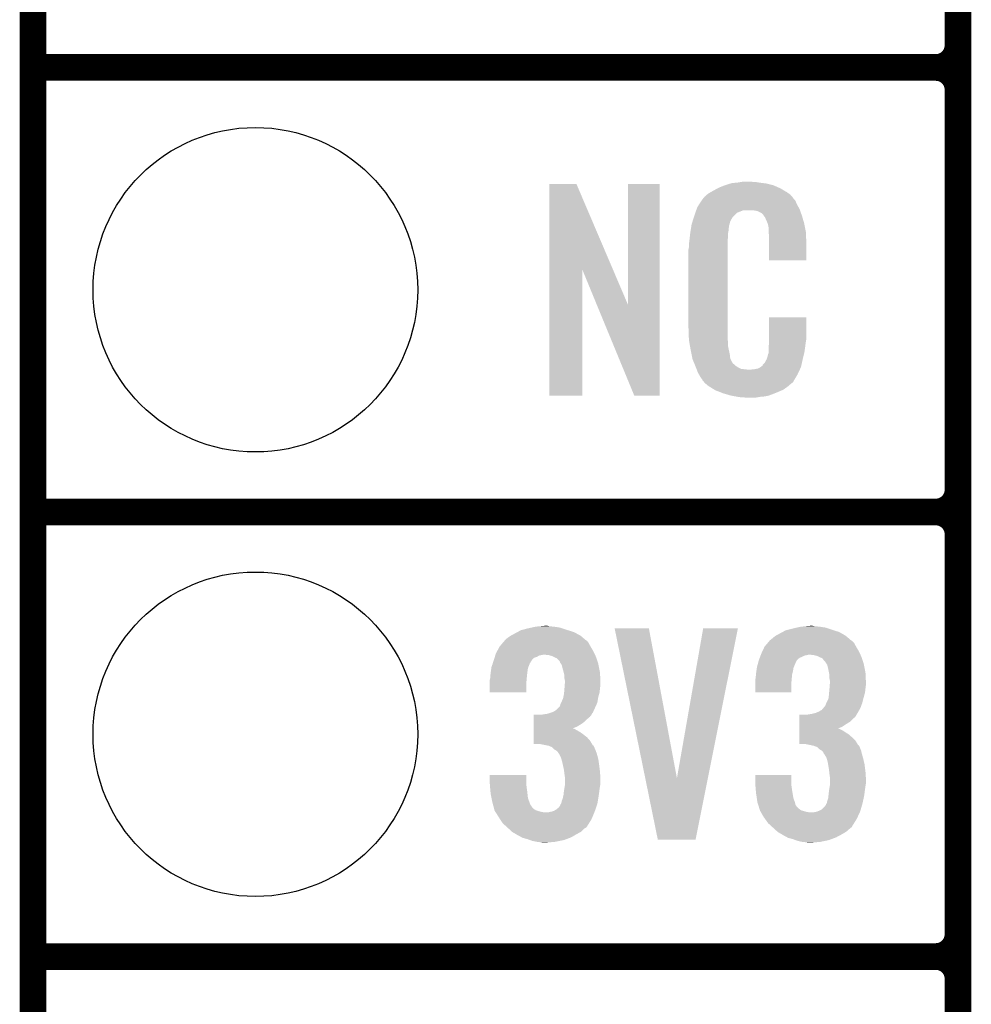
# Model space of a CAD drawing. Extents: x -0.05 to 0.95, y -0.15 to 1.54.
# Tile 2 of 35: x -0.05 to 0.16, y 0.04 to 0.26. Entities that reach past the tile are written whole.
import ezdxf

# ---------------------------------------------------------------- set-up
doc = ezdxf.new("R2010")
doc.units = 0
doc.layers.get('0').update_dxf_attribs({"linetype": 'CONTINUOUS'})
for name, color, linetype in [('STEP_DOWN_13_CLICK_V101_GKO', 5, 'CONTINUOUS'), ('STEP_DOWN_13_CLICK_V101_GTO', 14, 'CONTINUOUS'), ('STEP_DOWN_13_CLICK_V101_GTS', 12, 'CONTINUOUS')]:
    doc.layers.add(name, color=color, linetype=linetype)

# ---------------------------------------------------------------- blocks, each defined once
blk = doc.blocks.new('ROUND_36')
blk.add_circle((0, 0), 0.0365)

msp = doc.modelspace()

# ---------------------------------------------------------------- linework, layer by layer
at = {"layer": 'STEP_DOWN_13_CLICK_V101_GKO', "const_width": 0.006}
msp.add_lwpolyline([(-0.05, -0.15), (-0.05, 1.45)], dxfattribs=at)
at = {"layer": 'STEP_DOWN_13_CLICK_V101_GTO', "const_width": 0.006}
for points in [[(0.158, -0.022), (0.158, 0.722)], [(0.158, 0.255), (0.158, 0.345)], [(-0.05, 0.25), (0.153, 0.25)], [(-0.05, 0.25), (0.153, 0.25)], [(0.158, 0.155), (0.158, 0.245)], [(-0.05, 0.15), (0.153, 0.15)], [(-0.05, 0.15), (0.153, 0.15)], [(0.158, 0.055), (0.158, 0.145)], [(-0.05, 0.05), (0.153, 0.05)], [(-0.05, 0.05), (0.153, 0.05)]]:
    msp.add_lwpolyline(points, dxfattribs=at)
for points in [[(0.153, 0.25, 0.414214), (0.158, 0.255)], [(0.158, 0.245, 0.414214), (0.153, 0.25)], [(0.158, 0.245, 0.414214), (0.153, 0.25)], [(0.153, 0.15, 0.414214), (0.158, 0.155)], [(0.158, 0.145, 0.414214), (0.153, 0.15)], [(0.158, 0.145, 0.414214), (0.153, 0.15)], [(0.153, 0.05, 0.414214), (0.158, 0.055)], [(0.158, 0.045, 0.414214), (0.153, 0.05)], [(0.158, 0.045, 0.414214), (0.153, 0.05)]]:
    msp.add_lwpolyline(points, format="xyb", dxfattribs=at)
at = {"layer": 'STEP_DOWN_13_CLICK_V101_GTO'}
for points in [[(0.0661, 0.2046), (0.0661, 0.2238), (0.08039, 0.2046), (0.0722, 0.2238)], [(0.0661, 0.2238), (0.0661, 0.2238), (0.0722, 0.2238), (0.0661, 0.2238)], [(0.0838, 0.1966), (0.0838, 0.2238), (0.0909, 0.1966), (0.0909, 0.2238)], [(0.0838, 0.2238), (0.0838, 0.2238), (0.0909, 0.2238), (0.0838, 0.2238)], [(0.1062, 0.2237), (0.10687, 0.2239), (0.1157, 0.2237), (0.1149, 0.2239)], [(0.10687, 0.2239), (0.1072, 0.224), (0.1149, 0.2239), (0.1141, 0.224)], [(0.1072, 0.224), (0.1084, 0.2241), (0.1141, 0.224), (0.1133, 0.2241)], [(0.1084, 0.2241), (0.109, 0.2242), (0.1133, 0.2241), (0.1127, 0.2242)], [(0.109, 0.2242), (0.1096, 0.2243), (0.1121, 0.2242), (0.1116, 0.2243)], [(0.10157, 0.2214), (0.1018, 0.2216), (0.1203, 0.2214), (0.12002, 0.2216)], [(0.1018, 0.2216), (0.10231, 0.2219), (0.12002, 0.2216), (0.1196, 0.2219)], [(0.10231, 0.2219), (0.103, 0.2223), (0.1196, 0.2219), (0.11893, 0.2223)], [(0.103, 0.2223), (0.10393, 0.2228), (0.11893, 0.2223), (0.1181, 0.2228)], [(0.10393, 0.2228), (0.1043, 0.223), (0.1181, 0.2228), (0.11764, 0.223)], [(0.1043, 0.223), (0.1053, 0.2234), (0.11764, 0.223), (0.11673, 0.2234)], [(0.1053, 0.2234), (0.1056, 0.2235), (0.11673, 0.2234), (0.1165, 0.2235)], [(0.1056, 0.2235), (0.1062, 0.2237), (0.1165, 0.2235), (0.1157, 0.2237)], [(0.09979, 0.2192), (0.10037, 0.2201), (0.1218, 0.2192), (0.1214, 0.2201)], [(0.10037, 0.2201), (0.1005, 0.2203), (0.1214, 0.2201), (0.1212, 0.2203)], [(0.1005, 0.2203), (0.1006, 0.2204), (0.1212, 0.2203), (0.1211, 0.2204)], [(0.1006, 0.2204), (0.10068, 0.2205), (0.1211, 0.2204), (0.121, 0.2205)], [(0.10068, 0.2205), (0.10084, 0.2207), (0.121, 0.2205), (0.1209, 0.2207)], [(0.10084, 0.2207), (0.101, 0.2209), (0.1209, 0.2207), (0.12073, 0.2209)], [(0.101, 0.2209), (0.10157, 0.2214), (0.12073, 0.2209), (0.1203, 0.2214)], [(0.0987, 0.2166), (0.09895, 0.2173), (0.1076, 0.2166), (0.1083, 0.2173)], [(0.09895, 0.2173), (0.09915, 0.2179), (0.1083, 0.2173), (0.1098, 0.2179)], [(0.09915, 0.2179), (0.09922, 0.2181), (0.12247, 0.2179), (0.1224, 0.2181)], [(0.09915, 0.2179), (0.09915, 0.2179), (0.1098, 0.2179), (0.1117, 0.2179)], [(0.09922, 0.2181), (0.0994, 0.2186), (0.1224, 0.2181), (0.12213, 0.2186)], [(0.0994, 0.2186), (0.09979, 0.2192), (0.12213, 0.2186), (0.1218, 0.2192)], [(0.1124, 0.2178), (0.1117, 0.2179), (0.12251, 0.2178), (0.12247, 0.2179)], [(0.1129, 0.2177), (0.1124, 0.2178), (0.12254, 0.2177), (0.12251, 0.2178)], [(0.1139, 0.2172), (0.1129, 0.2177), (0.12272, 0.2172), (0.12254, 0.2177)], [(0.1141, 0.217), (0.1139, 0.2172), (0.12279, 0.217), (0.12272, 0.2172)], [(0.0981, 0.2147), (0.09832, 0.2154), (0.10661, 0.2147), (0.1068, 0.2154)], [(0.09832, 0.2154), (0.09861, 0.2163), (0.1068, 0.2154), (0.1073, 0.2163)], [(0.09861, 0.2163), (0.0987, 0.2166), (0.1073, 0.2163), (0.1076, 0.2166)], [(0.11431, 0.2167), (0.1141, 0.217), (0.1229, 0.2167), (0.12279, 0.217)], [(0.1146, 0.2163), (0.11431, 0.2167), (0.12302, 0.2163), (0.1229, 0.2167)], [(0.115, 0.2154), (0.1146, 0.2163), (0.12328, 0.2154), (0.12302, 0.2163)], [(0.11516, 0.215), (0.115, 0.2154), (0.1234, 0.215), (0.12328, 0.2154)], [(0.1152, 0.2149), (0.11516, 0.215), (0.12342, 0.2149), (0.1234, 0.215)], [(0.1153, 0.2147), (0.1152, 0.2149), (0.12346, 0.2147), (0.12342, 0.2149)], [(0.0977, 0.2119), (0.09779, 0.2127), (0.1063, 0.2119), (0.1063, 0.2127)], [(0.09779, 0.2127), (0.0978, 0.2128), (0.1063, 0.2127), (0.10632, 0.2128)], [(0.0978, 0.2128), (0.09786, 0.2132), (0.10632, 0.2128), (0.1064, 0.2132)], [(0.09786, 0.2132), (0.09794, 0.2137), (0.1064, 0.2132), (0.1064, 0.2137)], [(0.09794, 0.2137), (0.09801, 0.2141), (0.1064, 0.2137), (0.1065, 0.2141)], [(0.09801, 0.2141), (0.09804, 0.2143), (0.1065, 0.2141), (0.1065, 0.2143)], [(0.09804, 0.2143), (0.0981, 0.2147), (0.1065, 0.2143), (0.10661, 0.2147)], [(0.1153, 0.2146), (0.1153, 0.2147), (0.12348, 0.2146), (0.12346, 0.2147)], [(0.1154, 0.2141), (0.1153, 0.2146), (0.12358, 0.2141), (0.12348, 0.2146)], [(0.1154, 0.2134), (0.1154, 0.2141), (0.12372, 0.2134), (0.12358, 0.2141)], [(0.11543, 0.213), (0.1154, 0.2134), (0.1238, 0.213), (0.12372, 0.2134)], [(0.1155, 0.2121), (0.11543, 0.213), (0.12384, 0.2121), (0.1238, 0.213)], [(0.0975, 0.2103), (0.0976, 0.211), (0.1062, 0.2103), (0.1062, 0.211)], [(0.0976, 0.211), (0.09761, 0.2111), (0.1062, 0.211), (0.1062, 0.2111)], [(0.09761, 0.2111), (0.0977, 0.2119), (0.1062, 0.2111), (0.1063, 0.2119)], [(0.1155, 0.2106), (0.1155, 0.2121), (0.1239, 0.2106), (0.12384, 0.2121)], [(0.1155, 0.2066), (0.1155, 0.2106), (0.1239, 0.2066), (0.1239, 0.2106)], [(0.0974, 0.2091), (0.0975, 0.2096), (0.1062, 0.2091), (0.1062, 0.2096)], [(0.0974, 0.1914), (0.0974, 0.2091), (0.1062, 0.1914), (0.1062, 0.2091)], [(0.0975, 0.2096), (0.0975, 0.2103), (0.1062, 0.2096), (0.1062, 0.2103)], [(0.0661, 0.1762), (0.0661, 0.2046), (0.0735, 0.1762), (0.0735, 0.2046)], [(0.07679, 0.1966), (0.0735, 0.2046), (0.0838, 0.1966), (0.08039, 0.2046)], [(0.0852, 0.1762), (0.07679, 0.1966), (0.0909, 0.1762), (0.0909, 0.1966)], [(0.1155, 0.1889), (0.1155, 0.1938), (0.1239, 0.1889), (0.1239, 0.1938)], [(0.1155, 0.1938), (0.1155, 0.1938), (0.1239, 0.1938), (0.1155, 0.1938)], [(0.09749, 0.1889), (0.0974, 0.1914), (0.1062, 0.1889), (0.1062, 0.1914)], [(0.0975, 0.1887), (0.09749, 0.1889), (0.10623, 0.1887), (0.1062, 0.1889)], [(0.09759, 0.1882), (0.0975, 0.1887), (0.1063, 0.1882), (0.10623, 0.1887)], [(0.1155, 0.1883), (0.1155, 0.1889), (0.1238, 0.1883), (0.1239, 0.1889)], [(0.1155, 0.1878), (0.1155, 0.1883), (0.12373, 0.1878), (0.1238, 0.1883)], [(0.09774, 0.1873), (0.09759, 0.1882), (0.1063, 0.1873), (0.1063, 0.1882)], [(0.0979, 0.1864), (0.09774, 0.1873), (0.10649, 0.1864), (0.1063, 0.1873)], [(0.0981, 0.1854), (0.0979, 0.1864), (0.1067, 0.1854), (0.10649, 0.1864)], [(0.1154, 0.187), (0.11547, 0.1876), (0.12362, 0.187), (0.1237, 0.1876)], [(0.1154, 0.1861), (0.1154, 0.187), (0.1235, 0.1861), (0.12362, 0.187)], [(0.1154, 0.1857), (0.1154, 0.1861), (0.12341, 0.1857), (0.1235, 0.1861)], [(0.11547, 0.1876), (0.1155, 0.1878), (0.1237, 0.1876), (0.12373, 0.1878)], [(0.09828, 0.1845), (0.0981, 0.1854), (0.1068, 0.1845), (0.1067, 0.1854)], [(0.0983, 0.1844), (0.09828, 0.1845), (0.10685, 0.1844), (0.1068, 0.1845)], [(0.09859, 0.1837), (0.0983, 0.1844), (0.1072, 0.1837), (0.10685, 0.1844)], [(0.1145, 0.1835), (0.115, 0.1844), (0.1229, 0.1835), (0.1231, 0.1844)], [(0.115, 0.1844), (0.1153, 0.1854), (0.1231, 0.1844), (0.12334, 0.1854)], [(0.1153, 0.1855), (0.1154, 0.1857), (0.12336, 0.1855), (0.12341, 0.1857)], [(0.1153, 0.1854), (0.1153, 0.1855), (0.12334, 0.1854), (0.12336, 0.1855)], [(0.09863, 0.1836), (0.09859, 0.1837), (0.1073, 0.1836), (0.1072, 0.1837)], [(0.09871, 0.1834), (0.09863, 0.1836), (0.1074, 0.1834), (0.1073, 0.1836)], [(0.09879, 0.1832), (0.09871, 0.1834), (0.1077, 0.1832), (0.1074, 0.1834)], [(0.09892, 0.1829), (0.09879, 0.1832), (0.108, 0.1829), (0.1077, 0.1832)], [(0.099, 0.1827), (0.09892, 0.1829), (0.1083, 0.1827), (0.108, 0.1829)], [(0.09908, 0.1825), (0.099, 0.1827), (0.1086, 0.1825), (0.1083, 0.1827)], [(0.09919, 0.1822), (0.09908, 0.1825), (0.1092, 0.1822), (0.1086, 0.1825)], [(0.09927, 0.182), (0.09919, 0.1822), (0.111, 0.182), (0.1092, 0.1822)], [(0.0995, 0.1814), (0.09927, 0.182), (0.12214, 0.1814), (0.12242, 0.182)], [(0.1114, 0.182), (0.1117, 0.1821), (0.12242, 0.182), (0.12246, 0.1821)], [(0.1121, 0.1821), (0.1131, 0.1823), (0.12246, 0.1821), (0.12256, 0.1823)], [(0.1131, 0.1823), (0.1136, 0.1826), (0.12256, 0.1823), (0.1227, 0.1826)], [(0.1136, 0.1826), (0.114, 0.1829), (0.1227, 0.1826), (0.12277, 0.1829)], [(0.1141, 0.1831), (0.1145, 0.1835), (0.12281, 0.1831), (0.1229, 0.1835)], [(0.1141, 0.1829), (0.1141, 0.1831), (0.12277, 0.1829), (0.12281, 0.1831)], [(0.09978, 0.1809), (0.0995, 0.1814), (0.1219, 0.1809), (0.12214, 0.1814)], [(0.1, 0.1805), (0.09978, 0.1809), (0.12166, 0.1805), (0.1219, 0.1809)], [(0.1004, 0.1799), (0.1, 0.1805), (0.1213, 0.1799), (0.12166, 0.1805)], [(0.1005, 0.1798), (0.1004, 0.1799), (0.12124, 0.1798), (0.1213, 0.1799)], [(0.1005, 0.1797), (0.1005, 0.1798), (0.12118, 0.1797), (0.12124, 0.1798)], [(0.10076, 0.1794), (0.1005, 0.1797), (0.121, 0.1794), (0.12118, 0.1797)], [(0.10093, 0.1792), (0.10076, 0.1794), (0.1209, 0.1792), (0.121, 0.1794)], [(0.1011, 0.179), (0.10093, 0.1792), (0.12065, 0.179), (0.1209, 0.1792)], [(0.10133, 0.1788), (0.1011, 0.179), (0.1204, 0.1788), (0.12065, 0.179)], [(0.1018, 0.1784), (0.10133, 0.1788), (0.11993, 0.1784), (0.1204, 0.1788)], [(0.10212, 0.1782), (0.1018, 0.1784), (0.1197, 0.1782), (0.11993, 0.1784)], [(0.10324, 0.1775), (0.10212, 0.1782), (0.1187, 0.1775), (0.1197, 0.1782)], [(0.1034, 0.1774), (0.10324, 0.1775), (0.11847, 0.1774), (0.1187, 0.1775)], [(0.10469, 0.1769), (0.1034, 0.1774), (0.1173, 0.1769), (0.11847, 0.1774)], [(0.1052, 0.1767), (0.10469, 0.1769), (0.11679, 0.1767), (0.1173, 0.1769)], [(0.1069, 0.1762), (0.1052, 0.1767), (0.1155, 0.1762), (0.11679, 0.1767)], [(0.10797, 0.176), (0.1069, 0.1762), (0.1146, 0.176), (0.1155, 0.1762)], [(0.1085, 0.1759), (0.10797, 0.176), (0.1135, 0.1759), (0.1146, 0.176)], [(0.1092, 0.1758), (0.1085, 0.1759), (0.1129, 0.1758), (0.1135, 0.1759)], [(0.1103, 0.1757), (0.1098, 0.1758), (0.1123, 0.1757), (0.1129, 0.1758)], [(0.0621, 0.124), (0.063, 0.1242), (0.0685, 0.124), (0.0672, 0.1242)], [(0.063, 0.1242), (0.06405, 0.1243), (0.0672, 0.1242), (0.0661, 0.1243)], [(0.06405, 0.1243), (0.0651, 0.1244), (0.0661, 0.1243), (0.0657, 0.1244)], [(0.1218, 0.124), (0.1227, 0.1242), (0.1282, 0.124), (0.1269, 0.1242)], [(0.1227, 0.1242), (0.12375, 0.1243), (0.1269, 0.1242), (0.1258, 0.1243)], [(0.12375, 0.1243), (0.1248, 0.1244), (0.1258, 0.1243), (0.1253, 0.1244)], [(0.0566, 0.1216), (0.0573, 0.1221), (0.07381, 0.1216), (0.07322, 0.1221)], [(0.0573, 0.1221), (0.05748, 0.1222), (0.07322, 0.1221), (0.0731, 0.1222)], [(0.05748, 0.1222), (0.0584, 0.1227), (0.0731, 0.1222), (0.07216, 0.1227)], [(0.0584, 0.1227), (0.05896, 0.123), (0.07216, 0.1227), (0.0716, 0.123)], [(0.05896, 0.123), (0.0597, 0.1234), (0.0716, 0.123), (0.07032, 0.1234)], [(0.0597, 0.1234), (0.06007, 0.1235), (0.07032, 0.1234), (0.07, 0.1235)], [(0.06007, 0.1235), (0.0612, 0.1238), (0.07, 0.1235), (0.0691, 0.1238)], [(0.0612, 0.1238), (0.0621, 0.124), (0.0691, 0.1238), (0.0685, 0.124)], [(0.08768, 0.09011), (0.0808, 0.1238), (0.0948, 0.09011), (0.0885, 0.1238)], [(0.0808, 0.1238), (0.0808, 0.1238), (0.0885, 0.1238), (0.0808, 0.1238)], [(0.0948, 0.09011), (0.1007, 0.1238), (0.10176, 0.09011), (0.1085, 0.1238)], [(0.1007, 0.1238), (0.1007, 0.1238), (0.1085, 0.1238), (0.1007, 0.1238)], [(0.1163, 0.1216), (0.1169, 0.1221), (0.13341, 0.1216), (0.13282, 0.1221)], [(0.1169, 0.1221), (0.11708, 0.1222), (0.13282, 0.1221), (0.1327, 0.1222)], [(0.11708, 0.1222), (0.118, 0.1227), (0.1327, 0.1222), (0.13182, 0.1227)], [(0.118, 0.1227), (0.11856, 0.123), (0.13182, 0.1227), (0.1313, 0.123)], [(0.11856, 0.123), (0.1193, 0.1234), (0.1313, 0.123), (0.13002, 0.1234)], [(0.1193, 0.1234), (0.1197, 0.1235), (0.13002, 0.1234), (0.1297, 0.1235)], [(0.1197, 0.1235), (0.1209, 0.1238), (0.1297, 0.1235), (0.1288, 0.1238)], [(0.1209, 0.1238), (0.1218, 0.124), (0.1288, 0.1238), (0.1282, 0.124)], [(0.05437, 0.1187), (0.0549, 0.1197), (0.076, 0.1187), (0.0754, 0.1197)], [(0.0549, 0.1197), (0.05566, 0.1206), (0.0754, 0.1197), (0.0749, 0.1206)], [(0.05566, 0.1206), (0.056, 0.121), (0.0749, 0.1206), (0.0746, 0.121)], [(0.056, 0.121), (0.0561, 0.1211), (0.0746, 0.121), (0.0744, 0.1211)], [(0.0561, 0.1211), (0.0566, 0.1216), (0.0744, 0.1211), (0.07381, 0.1216)], [(0.11403, 0.1187), (0.1145, 0.1197), (0.1357, 0.1187), (0.1351, 0.1197)], [(0.1145, 0.1197), (0.11526, 0.1206), (0.1351, 0.1197), (0.1346, 0.1206)], [(0.11526, 0.1206), (0.1156, 0.121), (0.1346, 0.1206), (0.1342, 0.121)], [(0.1156, 0.121), (0.1157, 0.1211), (0.1342, 0.121), (0.134, 0.1211)], [(0.1157, 0.1211), (0.1158, 0.1212), (0.134, 0.1211), (0.13388, 0.1212)], [(0.1158, 0.1212), (0.1163, 0.1216), (0.13388, 0.1212), (0.13341, 0.1216)], [(0.05379, 0.1172), (0.05385, 0.1174), (0.0627, 0.1172), (0.0633, 0.1174)], [(0.05385, 0.1174), (0.05394, 0.1177), (0.0633, 0.1174), (0.0638, 0.1177)], [(0.05394, 0.1177), (0.05401, 0.1179), (0.0638, 0.1177), (0.0648, 0.1179)], [(0.05401, 0.1179), (0.0541, 0.1182), (0.07637, 0.1179), (0.07623, 0.1182)], [(0.0541, 0.1182), (0.05437, 0.1187), (0.07623, 0.1182), (0.076, 0.1187)], [(0.066, 0.1178), (0.0651, 0.1179), (0.07642, 0.1178), (0.07637, 0.1179)], [(0.0667, 0.1176), (0.066, 0.1178), (0.07651, 0.1176), (0.07642, 0.1178)], [(0.0671, 0.1174), (0.0667, 0.1176), (0.0766, 0.1174), (0.07651, 0.1176)], [(0.0673, 0.1173), (0.0671, 0.1174), (0.07663, 0.1173), (0.0766, 0.1174)], [(0.11342, 0.1172), (0.1135, 0.1174), (0.1224, 0.1172), (0.1229, 0.1174)], [(0.1135, 0.1174), (0.11361, 0.1177), (0.1229, 0.1174), (0.1235, 0.1177)], [(0.11361, 0.1177), (0.11365, 0.1178), (0.1235, 0.1177), (0.124, 0.1178)], [(0.11365, 0.1178), (0.11369, 0.1179), (0.124, 0.1178), (0.1244, 0.1179)], [(0.11369, 0.1179), (0.1138, 0.1182), (0.13607, 0.1179), (0.13593, 0.1182)], [(0.1138, 0.1182), (0.11403, 0.1187), (0.13593, 0.1182), (0.1357, 0.1187)], [(0.1256, 0.1178), (0.1248, 0.1179), (0.13612, 0.1178), (0.13607, 0.1179)], [(0.1264, 0.1176), (0.1256, 0.1178), (0.13621, 0.1176), (0.13612, 0.1178)], [(0.1268, 0.1174), (0.1264, 0.1176), (0.1363, 0.1174), (0.13621, 0.1176)], [(0.127, 0.1173), (0.1268, 0.1174), (0.13633, 0.1173), (0.1363, 0.1174)], [(0.0531, 0.1151), (0.05337, 0.1159), (0.06138, 0.1151), (0.0617, 0.1159)], [(0.05337, 0.1159), (0.0534, 0.116), (0.0617, 0.1159), (0.0618, 0.116)], [(0.0534, 0.116), (0.05343, 0.1161), (0.0618, 0.116), (0.0618, 0.1161)], [(0.05343, 0.1161), (0.0536, 0.1166), (0.0618, 0.1161), (0.06213, 0.1166)], [(0.0536, 0.1166), (0.05363, 0.1167), (0.06213, 0.1166), (0.0622, 0.1167)], [(0.05363, 0.1167), (0.05379, 0.1172), (0.0622, 0.1167), (0.0627, 0.1172)], [(0.0678, 0.1171), (0.0673, 0.1173), (0.0767, 0.1171), (0.07663, 0.1173)], [(0.0684, 0.1165), (0.0678, 0.1171), (0.0769, 0.1165), (0.0767, 0.1171)], [(0.0685, 0.1163), (0.0684, 0.1165), (0.07697, 0.1163), (0.0769, 0.1165)], [(0.0685, 0.1162), (0.0685, 0.1163), (0.077, 0.1162), (0.07697, 0.1163)], [(0.0687, 0.1159), (0.0685, 0.1162), (0.0771, 0.1159), (0.077, 0.1162)], [(0.0689, 0.1156), (0.0687, 0.1159), (0.07716, 0.1156), (0.0771, 0.1159)], [(0.0691, 0.1148), (0.0689, 0.1156), (0.07732, 0.1148), (0.07716, 0.1156)], [(0.1128, 0.1151), (0.11301, 0.1159), (0.12108, 0.1151), (0.1214, 0.1159)], [(0.11301, 0.1159), (0.11304, 0.116), (0.1214, 0.1159), (0.1215, 0.116)], [(0.11304, 0.116), (0.11307, 0.1161), (0.1215, 0.116), (0.1215, 0.1161)], [(0.11307, 0.1161), (0.1132, 0.1166), (0.1215, 0.1161), (0.12175, 0.1166)], [(0.1132, 0.1166), (0.11324, 0.1167), (0.12175, 0.1166), (0.1218, 0.1167)], [(0.11324, 0.1167), (0.11342, 0.1172), (0.1218, 0.1167), (0.1224, 0.1172)], [(0.1275, 0.1171), (0.127, 0.1173), (0.1364, 0.1171), (0.13633, 0.1173)], [(0.1277, 0.1168), (0.1275, 0.1171), (0.1365, 0.1168), (0.1364, 0.1171)], [(0.1282, 0.1163), (0.1277, 0.1168), (0.13667, 0.1163), (0.1365, 0.1168)], [(0.1282, 0.1162), (0.1282, 0.1163), (0.1367, 0.1162), (0.13667, 0.1163)], [(0.1284, 0.1159), (0.1282, 0.1162), (0.1368, 0.1159), (0.1367, 0.1162)], [(0.1286, 0.1156), (0.1284, 0.1159), (0.13686, 0.1156), (0.1368, 0.1159)], [(0.1288, 0.1148), (0.1286, 0.1156), (0.13702, 0.1148), (0.13686, 0.1156)], [(0.0528, 0.1126), (0.05287, 0.1134), (0.06103, 0.1126), (0.0611, 0.1134)], [(0.05287, 0.1134), (0.0529, 0.1137), (0.0611, 0.1134), (0.06114, 0.1137)], [(0.0529, 0.1137), (0.05297, 0.1142), (0.06114, 0.1137), (0.0612, 0.1142)], [(0.05297, 0.1142), (0.05307, 0.1149), (0.0612, 0.1142), (0.0613, 0.1149)], [(0.05307, 0.1149), (0.0531, 0.1151), (0.0613, 0.1149), (0.06138, 0.1151)], [(0.06934, 0.1139), (0.0691, 0.1148), (0.0775, 0.1139), (0.07732, 0.1148)], [(0.0695, 0.1133), (0.06934, 0.1139), (0.07753, 0.1133), (0.0775, 0.1139)], [(0.0695, 0.1126), (0.0695, 0.1133), (0.07756, 0.1126), (0.07753, 0.1133)], [(0.1125, 0.1126), (0.11257, 0.1134), (0.12063, 0.1126), (0.1207, 0.1134)], [(0.11257, 0.1134), (0.1126, 0.1137), (0.1207, 0.1134), (0.12077, 0.1137)], [(0.1126, 0.1137), (0.11267, 0.1142), (0.12077, 0.1137), (0.1209, 0.1142)], [(0.11267, 0.1142), (0.11277, 0.1149), (0.1209, 0.1142), (0.121, 0.1149)], [(0.11277, 0.1149), (0.1128, 0.1151), (0.121, 0.1149), (0.12108, 0.1151)], [(0.12898, 0.1139), (0.1288, 0.1148), (0.1372, 0.1139), (0.13702, 0.1148)], [(0.1291, 0.1133), (0.12898, 0.1139), (0.13723, 0.1133), (0.1372, 0.1139)], [(0.1291, 0.1126), (0.1291, 0.1133), (0.13726, 0.1126), (0.13723, 0.1133)], [(0.0527, 0.1122), (0.05273, 0.1123), (0.06099, 0.1122), (0.061, 0.1123)], [(0.0527, 0.1111), (0.0527, 0.1122), (0.0609, 0.1111), (0.06099, 0.1122)], [(0.0527, 0.1094), (0.0527, 0.1111), (0.0609, 0.1094), (0.0609, 0.1111)], [(0.05273, 0.1123), (0.0528, 0.1126), (0.061, 0.1123), (0.06103, 0.1126)], [(0.0696, 0.1121), (0.0695, 0.1126), (0.07759, 0.1121), (0.07756, 0.1126)], [(0.06951, 0.1103), (0.06957, 0.1111), (0.0775, 0.1103), (0.0776, 0.1111)], [(0.06957, 0.1111), (0.0696, 0.1115), (0.0776, 0.1111), (0.0776, 0.1115)], [(0.0696, 0.1118), (0.0696, 0.1121), (0.0776, 0.1118), (0.07759, 0.1121)], [(0.0696, 0.1115), (0.0696, 0.1118), (0.0776, 0.1115), (0.0776, 0.1118)], [(0.1124, 0.1122), (0.11242, 0.1123), (0.12059, 0.1122), (0.1206, 0.1123)], [(0.1124, 0.1111), (0.1124, 0.1122), (0.1205, 0.1111), (0.12059, 0.1122)], [(0.1124, 0.1094), (0.1124, 0.1111), (0.1205, 0.1094), (0.1205, 0.1111)], [(0.11242, 0.1123), (0.1125, 0.1126), (0.1206, 0.1123), (0.12063, 0.1126)], [(0.1292, 0.1121), (0.1291, 0.1126), (0.13729, 0.1121), (0.13726, 0.1126)], [(0.12911, 0.1103), (0.12917, 0.1111), (0.1372, 0.1103), (0.1373, 0.1111)], [(0.12917, 0.1111), (0.1292, 0.1115), (0.1373, 0.1111), (0.1373, 0.1115)], [(0.1292, 0.1118), (0.1292, 0.1121), (0.1373, 0.1118), (0.13729, 0.1121)], [(0.1292, 0.1115), (0.1292, 0.1118), (0.1373, 0.1115), (0.1373, 0.1118)], [(0.06924, 0.1083), (0.0694, 0.1091), (0.0771, 0.1083), (0.07732, 0.1091)], [(0.0694, 0.1091), (0.06943, 0.1094), (0.07732, 0.1091), (0.0774, 0.1094)], [(0.06943, 0.1094), (0.0695, 0.1102), (0.0774, 0.1094), (0.07749, 0.1102)], [(0.0695, 0.1102), (0.06951, 0.1103), (0.07749, 0.1102), (0.0775, 0.1103)], [(0.12892, 0.1083), (0.129, 0.1091), (0.1368, 0.1083), (0.13702, 0.1091)], [(0.129, 0.1091), (0.12903, 0.1094), (0.13702, 0.1091), (0.1371, 0.1094)], [(0.12903, 0.1094), (0.1291, 0.1102), (0.1371, 0.1094), (0.13719, 0.1102)], [(0.1291, 0.1102), (0.12911, 0.1103), (0.13719, 0.1102), (0.1372, 0.1103)], [(0.0685, 0.1063), (0.0686, 0.1068), (0.07654, 0.1063), (0.07676, 0.1068)], [(0.0686, 0.1068), (0.06875, 0.1071), (0.07676, 0.1068), (0.0769, 0.1071)], [(0.06875, 0.1071), (0.0689, 0.1074), (0.0769, 0.1071), (0.07695, 0.1074)], [(0.0689, 0.1074), (0.0692, 0.1081), (0.07695, 0.1074), (0.07707, 0.1081)], [(0.0692, 0.1081), (0.06924, 0.1083), (0.07707, 0.1081), (0.0771, 0.1083)], [(0.1281, 0.1063), (0.1283, 0.1068), (0.13621, 0.1063), (0.13639, 0.1068)], [(0.1283, 0.1068), (0.12845, 0.1071), (0.13639, 0.1068), (0.1365, 0.1071)], [(0.12845, 0.1071), (0.1286, 0.1074), (0.1365, 0.1071), (0.13657, 0.1074)], [(0.1286, 0.1074), (0.1289, 0.1081), (0.13657, 0.1074), (0.13675, 0.1081)], [(0.1289, 0.1081), (0.12892, 0.1083), (0.13675, 0.1081), (0.1368, 0.1083)], [(0.0626, 0.1039), (0.0626, 0.1044), (0.0752, 0.1039), (0.0756, 0.1044)], [(0.0644, 0.1044), (0.0649, 0.1045), (0.0756, 0.1044), (0.07565, 0.1045)], [(0.0649, 0.1045), (0.0656, 0.1046), (0.07565, 0.1045), (0.0757, 0.1046)], [(0.0656, 0.1046), (0.0663, 0.1048), (0.0757, 0.1046), (0.0758, 0.1048)], [(0.0663, 0.1048), (0.06657, 0.1049), (0.0758, 0.1048), (0.0759, 0.1049)], [(0.06657, 0.1049), (0.0671, 0.1051), (0.0759, 0.1049), (0.07599, 0.1051)], [(0.0671, 0.1051), (0.0677, 0.1055), (0.07599, 0.1051), (0.07617, 0.1055)], [(0.0677, 0.1055), (0.0685, 0.1063), (0.07617, 0.1055), (0.07654, 0.1063)], [(0.1223, 0.1039), (0.1223, 0.1044), (0.1349, 0.1039), (0.1352, 0.1044)], [(0.124, 0.1044), (0.1252, 0.1046), (0.1352, 0.1044), (0.1353, 0.1046)], [(0.1252, 0.1046), (0.126, 0.1048), (0.1353, 0.1046), (0.1354, 0.1048)], [(0.126, 0.1048), (0.12623, 0.1049), (0.1354, 0.1048), (0.1355, 0.1049)], [(0.12623, 0.1049), (0.1267, 0.1051), (0.1355, 0.1049), (0.13561, 0.1051)], [(0.1267, 0.1051), (0.1274, 0.1055), (0.13561, 0.1051), (0.13583, 0.1055)], [(0.1274, 0.1055), (0.12782, 0.106), (0.13583, 0.1055), (0.1361, 0.106)], [(0.12782, 0.106), (0.1279, 0.1061), (0.1361, 0.106), (0.13614, 0.1061)], [(0.1279, 0.1061), (0.1281, 0.1063), (0.13614, 0.1061), (0.13621, 0.1063)], [(0.0626, 0.1034), (0.0626, 0.1039), (0.0746, 0.1034), (0.0752, 0.1039)], [(0.0626, 0.1028), (0.0626, 0.1034), (0.074, 0.1028), (0.0746, 0.1034)], [(0.0626, 0.1023), (0.0626, 0.1028), (0.0733, 0.1023), (0.074, 0.1028)], [(0.0626, 0.1017), (0.0626, 0.1023), (0.0723, 0.1017), (0.0733, 0.1023)], [(0.1223, 0.1034), (0.1223, 0.1039), (0.1343, 0.1034), (0.1349, 0.1039)], [(0.1223, 0.1028), (0.1223, 0.1034), (0.1337, 0.1028), (0.1343, 0.1034)], [(0.1223, 0.1023), (0.1223, 0.1028), (0.1329, 0.1023), (0.1337, 0.1028)], [(0.1223, 0.1017), (0.1223, 0.1023), (0.132, 0.1017), (0.1329, 0.1023)], [(0.0626, 0.1013), (0.0626, 0.1017), (0.0713, 0.1013), (0.0723, 0.1017)], [(0.0626, 0.1012), (0.0626, 0.1013), (0.0718, 0.1012), (0.0714, 0.1013)], [(0.0626, 0.1009), (0.0626, 0.1012), (0.0723, 0.1009), (0.0718, 0.1012)], [(0.0626, 0.1005), (0.0626, 0.1009), (0.073, 0.1005), (0.0723, 0.1009)], [(0.0626, 0.1), (0.0626, 0.1005), (0.0737, 0.1), (0.073, 0.1005)], [(0.0626, 0.0993), (0.0626, 0.1), (0.0746, 0.0993), (0.0737, 0.1)], [(0.1223, 0.1013), (0.1223, 0.1017), (0.131, 0.1013), (0.132, 0.1017)], [(0.1223, 0.1012), (0.1223, 0.1013), (0.1314, 0.1012), (0.1311, 0.1013)], [(0.1223, 0.1013), (0.1223, 0.1013), (0.1311, 0.1013), (0.131, 0.1013)], [(0.1223, 0.1009), (0.1223, 0.1012), (0.132, 0.1009), (0.1314, 0.1012)], [(0.1223, 0.1005), (0.1223, 0.1009), (0.1326, 0.1005), (0.132, 0.1009)], [(0.1223, 0.1), (0.1223, 0.1005), (0.1334, 0.1), (0.1326, 0.1005)], [(0.1223, 0.0993), (0.1223, 0.1), (0.1342, 0.0993), (0.1334, 0.1)], [(0.0626, 0.0985), (0.0626, 0.0993), (0.0753, 0.0985), (0.0746, 0.0993)], [(0.0626, 0.0978), (0.0626, 0.0985), (0.07572, 0.0978), (0.0753, 0.0985)], [(0.0655, 0.0975), (0.064, 0.0978), (0.0759, 0.0975), (0.07572, 0.0978)], [(0.066, 0.0974), (0.0655, 0.0975), (0.07605, 0.0974), (0.076, 0.0975)], [(0.0655, 0.0975), (0.0655, 0.0975), (0.076, 0.0975), (0.0759, 0.0975)], [(0.1223, 0.0985), (0.1223, 0.0993), (0.135, 0.0985), (0.1342, 0.0993)], [(0.1223, 0.0978), (0.1223, 0.0985), (0.13542, 0.0978), (0.135, 0.0985)], [(0.1247, 0.0976), (0.1237, 0.0978), (0.13554, 0.0976), (0.13542, 0.0978)], [(0.12515, 0.0975), (0.1247, 0.0976), (0.1356, 0.0975), (0.13554, 0.0976)], [(0.1256, 0.0974), (0.12515, 0.0975), (0.13575, 0.0974), (0.1357, 0.0975)], [(0.12515, 0.0975), (0.12515, 0.0975), (0.1357, 0.0975), (0.1356, 0.0975)], [(0.0667, 0.0971), (0.066, 0.0974), (0.0762, 0.0971), (0.07605, 0.0974)], [(0.0672, 0.0966), (0.0667, 0.0971), (0.07641, 0.0966), (0.0762, 0.0971)], [(0.06753, 0.0964), (0.0672, 0.0966), (0.0765, 0.0964), (0.07641, 0.0966)], [(0.0677, 0.0963), (0.06753, 0.0964), (0.07654, 0.0963), (0.0765, 0.0964)], [(0.068, 0.096), (0.0677, 0.0963), (0.07665, 0.096), (0.07654, 0.0963)], [(0.0682, 0.0957), (0.068, 0.096), (0.07676, 0.0957), (0.07665, 0.096)], [(0.0683, 0.0956), (0.0682, 0.0957), (0.0768, 0.0956), (0.07676, 0.0957)], [(0.0687, 0.0948), (0.0683, 0.0956), (0.07702, 0.0948), (0.0768, 0.0956)], [(0.1264, 0.0971), (0.1256, 0.0974), (0.1359, 0.0971), (0.13575, 0.0974)], [(0.1269, 0.0966), (0.1264, 0.0971), (0.13611, 0.0966), (0.1359, 0.0971)], [(0.12723, 0.0964), (0.1269, 0.0966), (0.1362, 0.0964), (0.13611, 0.0966)], [(0.1274, 0.0963), (0.12723, 0.0964), (0.13623, 0.0963), (0.1362, 0.0964)], [(0.1277, 0.096), (0.1274, 0.0963), (0.1363, 0.096), (0.13623, 0.0963)], [(0.1278, 0.0957), (0.1277, 0.096), (0.13637, 0.0957), (0.1363, 0.096)], [(0.1279, 0.0956), (0.1278, 0.0957), (0.1364, 0.0956), (0.13637, 0.0957)], [(0.1284, 0.0948), (0.1279, 0.0956), (0.13662, 0.0948), (0.1364, 0.0956)], [(0.06879, 0.0945), (0.0687, 0.0948), (0.0771, 0.0945), (0.07702, 0.0948)], [(0.069, 0.0938), (0.06879, 0.0945), (0.07721, 0.0938), (0.0771, 0.0945)], [(0.06913, 0.0932), (0.069, 0.0938), (0.0773, 0.0932), (0.07721, 0.0938)], [(0.0694, 0.092), (0.06913, 0.0932), (0.07745, 0.092), (0.0773, 0.0932)], [(0.12849, 0.0945), (0.1284, 0.0948), (0.1367, 0.0945), (0.13662, 0.0948)], [(0.1287, 0.0938), (0.12849, 0.0945), (0.13686, 0.0938), (0.1367, 0.0945)], [(0.1288, 0.0932), (0.1287, 0.0938), (0.137, 0.0932), (0.13686, 0.0938)], [(0.129, 0.092), (0.1288, 0.0932), (0.13715, 0.092), (0.137, 0.0932)], [(0.06944, 0.0916), (0.0694, 0.092), (0.0775, 0.0916), (0.07745, 0.092)], [(0.0695, 0.0911), (0.06944, 0.0916), (0.07753, 0.0911), (0.0775, 0.0916)], [(0.0696, 0.0904), (0.0695, 0.0911), (0.07758, 0.0904), (0.07753, 0.0911)], [(0.12904, 0.0916), (0.129, 0.092), (0.1372, 0.0916), (0.13715, 0.092)], [(0.1291, 0.0911), (0.12904, 0.0916), (0.13723, 0.0911), (0.1372, 0.0916)], [(0.1292, 0.0904), (0.1291, 0.0911), (0.13728, 0.0904), (0.13723, 0.0911)], [(0.0527, 0.0891), (0.0527, 0.0908), (0.0609, 0.0891), (0.0609, 0.0908)], [(0.0527, 0.0908), (0.0527, 0.0908), (0.0609, 0.0908), (0.0527, 0.0908)], [(0.05272, 0.0889), (0.0527, 0.0891), (0.0609, 0.0889), (0.0609, 0.0891)], [(0.05278, 0.0881), (0.05272, 0.0889), (0.061, 0.0881), (0.0609, 0.0889)], [(0.0696, 0.09), (0.0696, 0.0904), (0.0776, 0.09), (0.07758, 0.0904)], [(0.0696, 0.0889), (0.0696, 0.09), (0.0776, 0.0889), (0.0776, 0.09)], [(0.0696, 0.0885), (0.0696, 0.0889), (0.07753, 0.0885), (0.0776, 0.0889)], [(0.0905, 0.0763), (0.08768, 0.09011), (0.099, 0.0763), (0.10176, 0.09011)], [(0.1124, 0.0891), (0.1124, 0.0908), (0.1205, 0.0891), (0.1205, 0.0908)], [(0.1124, 0.0908), (0.1124, 0.0908), (0.1205, 0.0908), (0.1124, 0.0908)], [(0.11242, 0.0889), (0.1124, 0.0891), (0.1205, 0.0889), (0.1205, 0.0891)], [(0.11248, 0.0881), (0.11242, 0.0889), (0.1206, 0.0881), (0.1205, 0.0889)], [(0.1292, 0.09), (0.1292, 0.0904), (0.1373, 0.09), (0.13728, 0.0904)], [(0.1292, 0.0889), (0.1292, 0.09), (0.1373, 0.0889), (0.1373, 0.09)], [(0.1292, 0.0885), (0.1292, 0.0889), (0.13723, 0.0885), (0.1373, 0.0889)], [(0.05284, 0.0874), (0.05278, 0.0881), (0.0611, 0.0874), (0.061, 0.0881)], [(0.0529, 0.0867), (0.05284, 0.0874), (0.06118, 0.0867), (0.0611, 0.0874)], [(0.05312, 0.0856), (0.0529, 0.0867), (0.0613, 0.0856), (0.06118, 0.0867)], [(0.06923, 0.0861), (0.0693, 0.0864), (0.0772, 0.0861), (0.07724, 0.0864)], [(0.0693, 0.0864), (0.0694, 0.0873), (0.07724, 0.0864), (0.07736, 0.0873)], [(0.0694, 0.0873), (0.06945, 0.0876), (0.07736, 0.0873), (0.0774, 0.0876)], [(0.06945, 0.0876), (0.06957, 0.0883), (0.0774, 0.0876), (0.0775, 0.0883)], [(0.06957, 0.0883), (0.0696, 0.0885), (0.0775, 0.0883), (0.07753, 0.0885)], [(0.11254, 0.0874), (0.11248, 0.0881), (0.1207, 0.0874), (0.1206, 0.0881)], [(0.1126, 0.0867), (0.11254, 0.0874), (0.12082, 0.0867), (0.1207, 0.0874)], [(0.11277, 0.0856), (0.1126, 0.0867), (0.121, 0.0856), (0.12082, 0.0867)], [(0.12887, 0.0861), (0.129, 0.0873), (0.1369, 0.0861), (0.13706, 0.0873)], [(0.129, 0.0873), (0.12905, 0.0876), (0.13706, 0.0873), (0.1371, 0.0876)], [(0.12905, 0.0876), (0.12917, 0.0883), (0.1371, 0.0876), (0.1372, 0.0883)], [(0.12917, 0.0883), (0.1292, 0.0885), (0.1372, 0.0883), (0.13723, 0.0885)], [(0.0533, 0.0847), (0.05312, 0.0856), (0.06164, 0.0847), (0.0613, 0.0856)], [(0.05348, 0.084), (0.0533, 0.0847), (0.0619, 0.084), (0.06164, 0.0847)], [(0.0686, 0.0842), (0.06867, 0.0843), (0.07686, 0.0842), (0.0769, 0.0843)], [(0.0686, 0.0841), (0.0686, 0.0842), (0.07683, 0.0841), (0.07686, 0.0842)], [(0.06867, 0.0843), (0.0688, 0.0845), (0.0769, 0.0843), (0.07693, 0.0845)], [(0.0688, 0.0845), (0.0689, 0.085), (0.07693, 0.0845), (0.07702, 0.085)], [(0.0689, 0.085), (0.0691, 0.0855), (0.07702, 0.085), (0.0771, 0.0855)], [(0.0691, 0.0855), (0.06923, 0.0861), (0.0771, 0.0855), (0.0772, 0.0861)], [(0.11288, 0.0848), (0.11277, 0.0856), (0.1213, 0.0848), (0.121, 0.0856)], [(0.1129, 0.0847), (0.11288, 0.0848), (0.12133, 0.0847), (0.1213, 0.0848)], [(0.11312, 0.084), (0.1129, 0.0847), (0.1215, 0.084), (0.12133, 0.0847)], [(0.1283, 0.0842), (0.12837, 0.0843), (0.13647, 0.0842), (0.1365, 0.0843)], [(0.1283, 0.0841), (0.1283, 0.0842), (0.13644, 0.0841), (0.13647, 0.0842)], [(0.12837, 0.0843), (0.1285, 0.0845), (0.1365, 0.0843), (0.13654, 0.0845)], [(0.1285, 0.0845), (0.1286, 0.085), (0.13654, 0.0845), (0.13666, 0.085)], [(0.1286, 0.085), (0.1288, 0.0855), (0.13666, 0.085), (0.13677, 0.0855)], [(0.1288, 0.0855), (0.12887, 0.0861), (0.13677, 0.0855), (0.1369, 0.0861)], [(0.05354, 0.0838), (0.05348, 0.084), (0.0621, 0.0838), (0.062, 0.084)], [(0.05348, 0.084), (0.05348, 0.084), (0.062, 0.084), (0.0619, 0.084)], [(0.05362, 0.0835), (0.05354, 0.0838), (0.0623, 0.0835), (0.0621, 0.0838)], [(0.05369, 0.0832), (0.05362, 0.0835), (0.0626, 0.0832), (0.0623, 0.0835)], [(0.05377, 0.0829), (0.05369, 0.0832), (0.0631, 0.0829), (0.0626, 0.0832)], [(0.0538, 0.0828), (0.05377, 0.0829), (0.0634, 0.0828), (0.0631, 0.0829)], [(0.05386, 0.0827), (0.0538, 0.0828), (0.0637, 0.0827), (0.0634, 0.0828)], [(0.05399, 0.0825), (0.05386, 0.0827), (0.0645, 0.0825), (0.0637, 0.0827)], [(0.05406, 0.0824), (0.05399, 0.0825), (0.0653, 0.0824), (0.0645, 0.0825)], [(0.05502, 0.0809), (0.05406, 0.0824), (0.0756, 0.0809), (0.07622, 0.0824)], [(0.0657, 0.0824), (0.0661, 0.0825), (0.07622, 0.0824), (0.07626, 0.0825)], [(0.0661, 0.0825), (0.0666, 0.0826), (0.07626, 0.0825), (0.0763, 0.0826)], [(0.0666, 0.0826), (0.0672, 0.0828), (0.0763, 0.0826), (0.07637, 0.0828)], [(0.0672, 0.0828), (0.0677, 0.0831), (0.07637, 0.0828), (0.07648, 0.0831)], [(0.0677, 0.0831), (0.0683, 0.0836), (0.07648, 0.0831), (0.07665, 0.0836)], [(0.0683, 0.0836), (0.0686, 0.0841), (0.07665, 0.0836), (0.07683, 0.0841)], [(0.11318, 0.0838), (0.11312, 0.084), (0.1217, 0.0838), (0.1216, 0.084)], [(0.11312, 0.084), (0.11312, 0.084), (0.1216, 0.084), (0.1215, 0.084)], [(0.11337, 0.0832), (0.11318, 0.0838), (0.1223, 0.0832), (0.1217, 0.0838)], [(0.11347, 0.0829), (0.11337, 0.0832), (0.1227, 0.0829), (0.1223, 0.0832)], [(0.1135, 0.0828), (0.11347, 0.0829), (0.12305, 0.0828), (0.1227, 0.0829)], [(0.11367, 0.0825), (0.1135, 0.0828), (0.1241, 0.0825), (0.12305, 0.0828)], [(0.11373, 0.0824), (0.11367, 0.0825), (0.125, 0.0824), (0.1241, 0.0825)], [(0.1143, 0.0814), (0.11373, 0.0824), (0.13544, 0.0814), (0.13591, 0.0824)], [(0.1253, 0.0824), (0.1263, 0.0826), (0.13591, 0.0824), (0.136, 0.0826)], [(0.1263, 0.0826), (0.1268, 0.0828), (0.136, 0.0826), (0.13606, 0.0828)], [(0.1268, 0.0828), (0.1274, 0.0831), (0.13606, 0.0828), (0.13615, 0.0831)], [(0.1274, 0.0831), (0.1279, 0.0836), (0.13615, 0.0831), (0.13629, 0.0836)], [(0.1279, 0.0836), (0.1283, 0.0841), (0.13629, 0.0836), (0.13644, 0.0841)], [(0.0556, 0.08), (0.05502, 0.0809), (0.07504, 0.08), (0.0756, 0.0809)], [(0.05637, 0.0793), (0.0556, 0.08), (0.0746, 0.0793), (0.07504, 0.08)], [(0.11466, 0.0809), (0.1143, 0.0814), (0.1352, 0.0809), (0.13544, 0.0814)], [(0.1153, 0.08), (0.11466, 0.0809), (0.13464, 0.08), (0.1352, 0.0809)], [(0.11607, 0.0793), (0.1153, 0.08), (0.1342, 0.0793), (0.13464, 0.08)], [(0.05659, 0.0791), (0.05637, 0.0793), (0.0745, 0.0791), (0.0746, 0.0793)], [(0.05692, 0.0788), (0.05659, 0.0791), (0.074, 0.0788), (0.0745, 0.0791)], [(0.05769, 0.0781), (0.05692, 0.0788), (0.0733, 0.0781), (0.074, 0.0788)], [(0.0578, 0.078), (0.05769, 0.0781), (0.07312, 0.078), (0.0733, 0.0781)], [(0.05866, 0.0775), (0.0578, 0.078), (0.0722, 0.0775), (0.07312, 0.078)], [(0.11629, 0.0791), (0.11607, 0.0793), (0.1341, 0.0791), (0.1342, 0.0793)], [(0.11662, 0.0788), (0.11629, 0.0791), (0.1337, 0.0788), (0.1341, 0.0791)], [(0.11739, 0.0781), (0.11662, 0.0788), (0.1329, 0.0781), (0.1337, 0.0788)], [(0.1175, 0.078), (0.11739, 0.0781), (0.13273, 0.078), (0.1329, 0.0781)], [(0.11836, 0.0775), (0.1175, 0.078), (0.1319, 0.0775), (0.13273, 0.078)], [(0.059, 0.0773), (0.05866, 0.0775), (0.07186, 0.0773), (0.0722, 0.0775)], [(0.05992, 0.0768), (0.059, 0.0773), (0.071, 0.0768), (0.07186, 0.0773)], [(0.0601, 0.0767), (0.05992, 0.0768), (0.07073, 0.0767), (0.071, 0.0768)], [(0.0612, 0.0764), (0.0601, 0.0767), (0.06993, 0.0764), (0.07073, 0.0767)], [(0.06175, 0.0762), (0.0612, 0.0764), (0.0694, 0.0762), (0.06993, 0.0764)], [(0.0623, 0.076), (0.06175, 0.0762), (0.0684, 0.076), (0.0694, 0.0762)], [(0.0633, 0.0758), (0.0623, 0.076), (0.0674, 0.0758), (0.0684, 0.076)], [(0.0641, 0.0757), (0.0633, 0.0758), (0.0663, 0.0757), (0.0674, 0.0758)], [(0.0647, 0.0756), (0.0641, 0.0757), (0.0652, 0.0756), (0.0663, 0.0757)], [(0.1187, 0.0773), (0.11836, 0.0775), (0.13153, 0.0773), (0.1319, 0.0775)], [(0.11962, 0.0768), (0.1187, 0.0773), (0.1306, 0.0768), (0.13153, 0.0773)], [(0.1198, 0.0767), (0.11962, 0.0768), (0.13033, 0.0767), (0.1306, 0.0768)], [(0.1209, 0.0764), (0.1198, 0.0767), (0.12953, 0.0764), (0.13033, 0.0767)], [(0.12145, 0.0762), (0.1209, 0.0764), (0.129, 0.0762), (0.12953, 0.0764)], [(0.122, 0.076), (0.12145, 0.0762), (0.12805, 0.076), (0.129, 0.0762)], [(0.1229, 0.0758), (0.122, 0.076), (0.1271, 0.0758), (0.12805, 0.076)], [(0.1238, 0.0757), (0.1229, 0.0758), (0.126, 0.0757), (0.1271, 0.0758)], [(0.1243, 0.0756), (0.1238, 0.0757), (0.1249, 0.0756), (0.126, 0.0757)]]:
    msp.add_solid(points, dxfattribs=at)

# ---------------------------------------------------------------- block references
at = {"layer": 'STEP_DOWN_13_CLICK_V101_GTS'}
for p in [(0, 0.2), (0, 0.1)]:
    msp.add_blockref('ROUND_36', p, dxfattribs=at)

doc.saveas('drawing.dxf')
